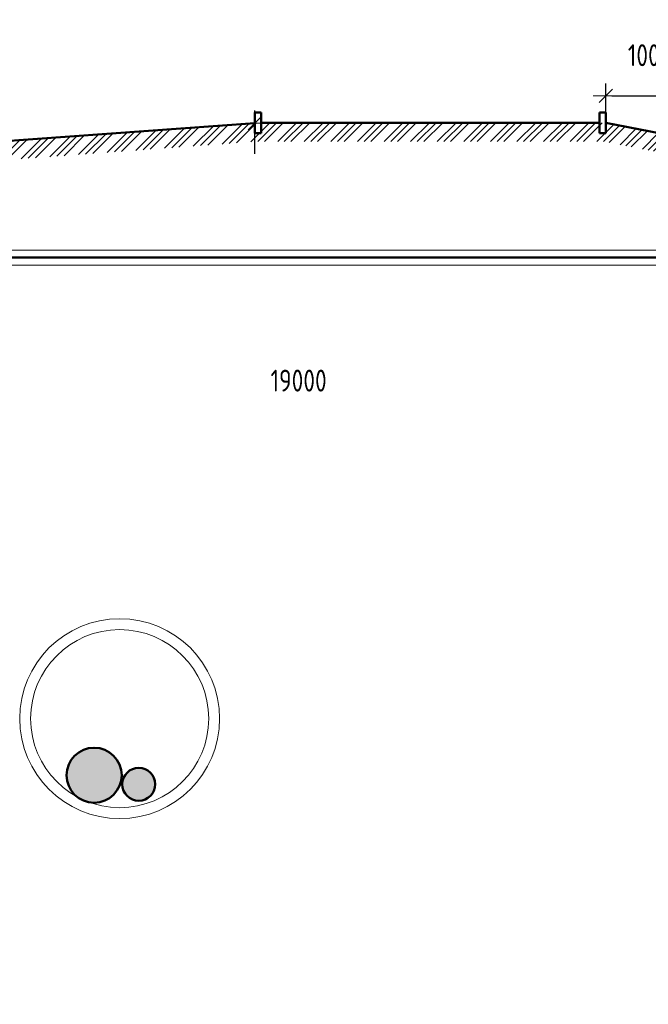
# Model space of a CAD drawing. Header units: millimetres. Extents: x 0 to 1260, y 0 to 297.
# Tile 23 of 104: x 114 to 215, y 0 to 157. Entities that reach past the tile are written whole.
import ezdxf

# ---------------------------------------------------------------- set-up
doc = ezdxf.new("R2010")
doc.units = ezdxf.units.MM
for name, pattern in [('K5LT32802', [0]), ('K5LT_BASIC', [0]), ('K5LT_THIN', [0]), ('K5LT_THIN_INCLUDED_TO_HATCHING', [0])]:
    doc.linetypes.add(name, pattern=pattern)
doc.layers.add('Системный слой', color=7, linetype='Continuous')
doc.styles.add('KDIMTEXTSTYLE', font='GOST_AU.SHX', dxfattribs={"width": 0.96, "oblique": 15, "height": 5})
doc.dimstyles.new('KDIMSTYLE (0.01)', dxfattribs={"dimtxt": 5, "dimasz": 1, "dimexe": 2, "dimexo": 0, "dimgap": 1, "dimtad": 1, "dimlfac": 100, "dimtxsty": 'KDIMTEXTSTYLE', "dimsah": 1, "dimcen": 0, "dimdle": 1, "dimadec": 0, "dimazin": 0, "dimtfac": 0.667, "dimtmove": 0, "dimatfit": 3, "dimfxl": 1, "dimtvp": 1, "dimtolj": 1, "dimtzin": 0, "dimarcsym": 0})

# ---------------------------------------------------------------- blocks, each defined once
blk = doc.blocks.new('KDIMARROW_03')
at = {"layer": 'Системный слой', "color": 0, "linetype": 'K5LT_THIN', "lineweight": 18}
for p, q in [((-1.060500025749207, -1.060500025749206), (1.060500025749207, 1.060500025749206)), ((0, 0), (-1, 0)), ((0, 0), (2, -2.449212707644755e-16))]:
    blk.add_line(p, q, dxfattribs=at)
blk = doc.blocks.new('U108')
at = {"layer": 'Системный слой', "color": 7, "linetype": 'K5LT_BASIC', "lineweight": 50}
for p, q in [((206.8879348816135, 142.3547601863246), (207.8879337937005, 142.3562352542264)), ((206.8928026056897, 139.0547637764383), (206.8879348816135, 142.3547601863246)), ((207.8879337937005, 142.3562352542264), (207.8928015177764, 139.0562388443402)), ((207.8928015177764, 139.0562388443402), (206.8928026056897, 139.0547637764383))]:
    blk.add_line(p, q, dxfattribs=at)
blk = doc.blocks.new('U109')
at = {"layer": 'Системный слой', "color": 7, "linetype": 'K5LT_BASIC', "lineweight": 50}
for p, q in [((151.9109717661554, 142.3565712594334), (152.9109706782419, 142.3580463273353)), ((151.9158394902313, 139.0565748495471), (151.9109717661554, 142.3565712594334)), ((152.9109706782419, 142.3580463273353), (152.9158384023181, 139.058049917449)), ((152.9158384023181, 139.058049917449), (151.9158394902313, 139.0565748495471))]:
    blk.add_line(p, q, dxfattribs=at)
blk = doc.blocks.new('U123')
at = {"layer": 'Системный слой', "color": 7, "linetype": 'K5LT32802', "lineweight": 9}
for p, q in [((137.5026413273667, 136.6346893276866), (140.7505451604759, 139.8825931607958)), ((138.6478331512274, 136.7192209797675), (141.8957369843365, 139.9671248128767)), ((139.793024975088, 136.8037526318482), (143.0409288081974, 140.0516564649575)), ((142.0834086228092, 136.9728159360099), (145.3313124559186, 140.2207197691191)), ((143.22860044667, 137.0573475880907), (146.4765042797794, 140.3052514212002)), ((144.3737922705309, 137.1418792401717), (147.6216961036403, 140.3897830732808)), ((146.6641759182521, 137.3109425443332), (149.9120797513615, 140.5588463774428)), ((147.8093677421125, 137.3954741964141), (151.0572715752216, 140.6433780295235)), ((148.9545595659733, 137.4800058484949), (152.1811251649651, 140.7065714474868)), ((151.2449432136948, 137.6490691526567), (154.3024327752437, 140.7065587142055)), ((152.3631045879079, 137.7065703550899), (155.3630865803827, 140.7065523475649)), ((153.4237583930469, 137.7065639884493), (156.4237403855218, 140.7065459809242)), ((155.545066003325, 137.7065512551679), (158.5450479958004, 140.7065332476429)), ((156.6057198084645, 137.7065448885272), (159.6057018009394, 140.7065268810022)), ((157.6663736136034, 137.7065385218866), (160.6663556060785, 140.7065205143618)), ((159.7876812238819, 137.7065257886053), (162.787663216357, 140.7065077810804)), ((160.848335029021, 137.7065194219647), (163.8483170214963, 140.7065014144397)), ((161.9089888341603, 137.7065130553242), (164.9089708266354, 140.7064950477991)), ((164.0302964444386, 137.7065003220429), (167.0302784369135, 140.7064823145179)), ((165.0909502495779, 137.7064939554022), (168.090932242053, 140.7064759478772)), ((166.1516040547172, 137.7064875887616), (169.1515860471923, 140.7064695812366)), ((168.2729116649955, 137.7064748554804), (171.2728936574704, 140.7064568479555)), ((169.3335654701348, 137.7064684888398), (172.3335474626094, 140.7064504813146)), ((170.3942192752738, 137.7064621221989), (173.3942012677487, 140.706444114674)), ((172.5155268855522, 137.7064493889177), (175.515508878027, 140.7064313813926)), ((173.5761806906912, 137.706443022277), (176.5761626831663, 140.7064250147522)), ((174.6368344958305, 137.7064366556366), (177.6368164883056, 140.7064186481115)), ((176.7581421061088, 137.7064239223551), (179.7581240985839, 140.7064059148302)), ((177.8187959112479, 137.7064175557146), (180.818777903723, 140.7063995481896)), ((178.8794497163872, 137.706411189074), (181.8794317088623, 140.706393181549)), ((181.0007573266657, 137.7063984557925), (184.0007393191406, 140.7063804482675)), ((182.061411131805, 137.706392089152), (185.0613931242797, 140.7063740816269)), ((183.1220649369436, 137.7063857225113), (186.122046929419, 140.7063677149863)), ((185.2433725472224, 137.70637298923), (188.2433545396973, 140.7063549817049)), ((186.3040263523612, 137.7063666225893), (189.3040083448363, 140.7063486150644)), ((187.3646801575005, 137.7063602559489), (190.3646621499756, 140.7063422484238)), ((189.4859877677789, 137.7063475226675), (192.4859697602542, 140.7063295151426)), ((190.5466415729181, 137.7063411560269), (193.5466235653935, 140.7063231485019)), ((191.6072953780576, 137.7063347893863), (194.6072773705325, 140.7063167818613)), ((193.7286029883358, 137.7063220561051), (196.7285849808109, 140.7063040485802)), ((194.789256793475, 137.7063156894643), (197.7892387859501, 140.7062976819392)), ((195.8499105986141, 137.7063093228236), (198.849892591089, 140.7062913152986)), ((197.9712182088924, 137.7062965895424), (200.9712002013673, 140.7062785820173)), ((199.0318720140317, 137.7062902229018), (202.0318540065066, 140.7062722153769)), ((200.092525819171, 137.706283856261), (203.0925078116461, 140.7062658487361)), ((202.2138334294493, 137.70627112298), (205.2138154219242, 140.706253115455)), ((203.2744872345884, 137.7062647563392), (206.2744692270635, 140.7062467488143)), ((204.3351410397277, 137.7062583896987), (207.3351230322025, 140.7062403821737)), ((206.4564486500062, 137.7062456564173), (209.2017817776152, 140.4515787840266)), ((207.5171024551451, 137.7062392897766), (210.0899685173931, 140.2791053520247)), ((208.4190573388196, 137.5475340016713), (210.978155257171, 140.106631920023)), ((116.8891884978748, 135.1131195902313), (120.1370923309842, 138.3610234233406)), ((119.179572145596, 135.2821828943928), (122.4274759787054, 138.5300867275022)), ((120.3247639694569, 135.3667145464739), (123.5726678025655, 138.614618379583)), ((121.4699557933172, 135.4512461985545), (124.7178596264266, 138.699150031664)), ((123.7603394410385, 135.6203095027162), (127.0082432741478, 138.8682133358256)), ((124.9055312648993, 135.7048411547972), (128.1534350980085, 138.9527449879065)), ((126.0507230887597, 135.7893728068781), (129.2986269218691, 139.0372766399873)), ((128.3411067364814, 135.9584361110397), (131.5890105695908, 139.2063399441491)), ((129.486298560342, 136.0429677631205), (132.7342023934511, 139.2908715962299)), ((130.6314903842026, 136.1274994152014), (133.879394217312, 139.3754032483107)), ((132.9218740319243, 136.2965627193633), (136.1697778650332, 139.5444665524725)), ((134.0670658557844, 136.381094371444), (137.3149696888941, 139.6289982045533)), ((135.2122576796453, 136.4656260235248), (138.4601615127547, 139.7135298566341)), ((210.1954308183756, 137.2025871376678), (212.7545287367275, 139.7616850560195)), ((211.0836175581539, 137.0301137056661), (213.6427154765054, 139.5892116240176)), ((211.9718042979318, 136.8576402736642), (214.5309022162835, 139.4167381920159)), ((213.7481777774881, 136.5126934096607), (216.3072756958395, 139.0717913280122)), ((214.6363645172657, 136.3402199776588), (217.1954624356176, 138.8993178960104)), ((215.5245512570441, 136.1677465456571), (218.0836491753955, 138.7268444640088)), ((217.3009247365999, 135.8227996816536), (219.8600226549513, 138.3818976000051)), ((96.2757356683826, 133.5915498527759), (99.52363950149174, 136.8394536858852)), ((97.42092749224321, 133.6760815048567), (100.6688313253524, 136.923985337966)), ((98.5661193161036, 133.7606131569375), (101.814023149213, 137.0085169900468)), ((100.8565029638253, 133.9296764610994), (104.1044067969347, 137.1775802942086)), ((102.0016947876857, 134.0142081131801), (105.2495986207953, 137.2621119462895)), ((103.1468866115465, 134.0987397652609), (106.3947904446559, 137.3466435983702)), ((105.437270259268, 134.2678030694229), (108.6851740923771, 137.5157069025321)), ((106.5824620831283, 134.3523347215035), (109.830365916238, 137.6002385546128)), ((107.7276539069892, 134.4368663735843), (110.9755577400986, 137.6847702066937)), ((110.0180375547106, 134.6059296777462), (113.2659413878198, 137.8538335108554)), ((111.1632293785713, 134.6904613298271), (114.4111332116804, 137.9383651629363)), ((112.3084212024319, 134.7749929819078), (115.5563250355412, 138.0228968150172)), ((114.5988048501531, 134.9440562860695), (117.8467086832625, 138.191960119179)), ((115.7439966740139, 135.0285879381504), (118.9919005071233, 138.2764917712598)), ((218.1891114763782, 135.6503262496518), (220.7482093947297, 138.2094241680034)), ((219.0772982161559, 135.47785281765), (221.6363961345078, 138.0369507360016)), ((220.8536716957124, 135.1329059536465), (223.412769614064, 137.6920038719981)), ((221.7418584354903, 134.9604325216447), (224.3009563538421, 137.5195304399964)), ((222.6300451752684, 134.7879590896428), (225.1891430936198, 137.3470570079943)), ((224.4064186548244, 134.4430122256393), (226.9655165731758, 137.002110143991)), ((225.2946053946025, 134.2705387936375), (227.8537033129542, 136.8296367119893)), ((63.92072711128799, 133.0563464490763), (66.62022156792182, 135.7558409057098)), ((63.92072711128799, 134.1170066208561), (65.55956139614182, 135.7558409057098)), ((63.92072711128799, 135.1776667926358), (64.49890122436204, 135.7558409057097)), ((65.74154191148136, 132.7558409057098), (68.74154191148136, 135.7558409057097)), ((66.80220208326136, 132.7558409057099), (69.80220208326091, 135.7558409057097)), ((67.86286225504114, 132.7558409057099), (70.86286225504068, 135.7558409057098)), ((69.98418259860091, 132.7558409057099), (72.98418259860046, 135.7558409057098)), ((71.04484277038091, 132.75584090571), (74.04484277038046, 135.7558409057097)), ((72.10550294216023, 132.7558409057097), (75.10550294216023, 135.7558409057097)), ((74.22682328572, 132.7558409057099), (77.22682328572, 135.7558409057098)), ((75.28748345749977, 132.7558409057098), (78.28748345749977, 135.7558409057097)), ((76.34814362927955, 132.7558409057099), (79.34814362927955, 135.7558409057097)), ((78.46946397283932, 132.7558409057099), (81.4694639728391, 135.7558409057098)), ((79.5301241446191, 132.7558409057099), (82.5301241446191, 135.7558409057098)), ((80.5907843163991, 132.7558409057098), (83.59078431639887, 135.7558409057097)), ((82.71210465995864, 132.7558409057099), (85.7813376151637, 135.8250738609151)), ((83.77276483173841, 132.7558409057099), (86.9265294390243, 135.9096055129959)), ((84.83342500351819, 132.7558409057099), (88.07172126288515, 135.9941371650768)), ((87.114201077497, 132.9152966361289), (90.36210491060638, 136.1632004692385)), ((88.25939290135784, 132.99982828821), (91.50729673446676, 136.2477321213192)), ((89.40458472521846, 133.0843599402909), (92.6524885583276, 136.3322637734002)), ((91.69496837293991, 133.2534232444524), (94.94287220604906, 136.5013270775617)), ((92.8401601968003, 133.3379548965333), (96.08806402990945, 136.5858587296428)), ((93.98535202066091, 133.4224865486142), (97.23325585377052, 136.6703903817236)), ((226.1827921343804, 134.0980653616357), (228.7418900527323, 136.6571632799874)), ((227.9591656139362, 133.7531184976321), (230.5182635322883, 136.3122164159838)), ((228.8473523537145, 133.5806450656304), (231.406450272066, 136.1397429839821)), ((229.7355390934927, 133.4081716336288), (232.2946370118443, 135.9672695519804)), ((231.5119125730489, 133.063224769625), (234.2041927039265, 135.7555049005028)), ((232.400099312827, 132.8907513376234), (235.2648528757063, 135.7555049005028)), ((233.3255130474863, 132.755504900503), (236.3255130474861, 135.7555049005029)), ((235.4468333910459, 132.7555049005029), (238.4468333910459, 135.7555049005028)), ((236.5074935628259, 132.7555049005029), (239.5074935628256, 135.7555049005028)), ((237.5681537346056, 132.755504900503), (240.5681537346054, 135.7555049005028)), ((239.6894740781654, 132.7555049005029), (242.6894740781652, 135.7555049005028)), ((240.7501342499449, 132.7555049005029), (243.7501342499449, 135.7555049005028)), ((241.8107944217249, 132.7555049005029), (244.8107944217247, 135.7555049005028)), ((243.9321147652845, 132.755504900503), (246.9321147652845, 135.7555049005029)), ((244.9927749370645, 132.7555049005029), (247.9927749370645, 135.7555049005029)), ((246.0534351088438, 132.7555049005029), (249.0534351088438, 135.7555049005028)), ((248.1747554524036, 132.755504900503), (251.1747554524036, 135.7555049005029)), ((249.2354156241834, 132.755504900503), (252.2354156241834, 135.7555049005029)), ((250.2960757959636, 132.7555049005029), (253.2960757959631, 135.7555049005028)), ((252.4173961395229, 132.755504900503), (253.8862312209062, 134.2243399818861)), ((253.4780563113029, 132.755504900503), (253.8862312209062, 133.1636798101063))]:
    blk.add_line(p, q, dxfattribs=at)
blk = doc.blocks.new('U134')
at = {"layer": 'Системный слой', "color": 7, "linetype": 'K5LT_THIN', "lineweight": 18}
for radius in [15.95, 14.21]:
    blk.add_circle((130.3314701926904, 45.59580735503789), radius, dxfattribs=at)

msp = doc.modelspace()

# ---------------------------------------------------------------- hatches: boundary and pattern name
at = {"layer": 'Системный слой', "true_color": 0x666666}
for points in [[(130.6556603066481, 36.56152595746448), (130.4963875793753, 37.7346551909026), (130.0301002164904, 38.82285374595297), (129.2905558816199, 39.74733964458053), (128.3312951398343, 40.44118316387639), (127.2217652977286, 40.8541523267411), (126.0422926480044, 40.9563495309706), (124.8782671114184, 40.74037603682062), (123.8139602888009, 40.22186761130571), (122.9264244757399, 39.43836255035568), (122.2799143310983, 38.44658403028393), (121.921235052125, 37.31833353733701), (121.8763538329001, 36.13529267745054), (122.1485199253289, 34.98310969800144), (122.7180294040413, 33.94519883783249), (123.5436516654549, 33.09670141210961), (124.5656143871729, 32.499045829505), (125.7099308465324, 32.19550037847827), (126.8937563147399, 32.20804074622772), (128.0313857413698, 32.53575905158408), (129.0404585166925, 33.15492957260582), (129.8479211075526, 34.02072641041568), (130.3953158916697, 35.07046873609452), (130.6430132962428, 36.22815867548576)], [(136.0085668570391, 35.11514524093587), (135.8497854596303, 36.01442007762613), (135.3926430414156, 36.80494368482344), (134.6924228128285, 37.39111635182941), (133.8338039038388, 37.70205096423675), (132.9206209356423, 37.70014553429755), (132.0633070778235, 37.38563048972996), (131.3655391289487, 36.79654080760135), (130.9116996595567, 36.00411636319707), (130.756672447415, 35.10418673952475), (130.9192052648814, 34.2055823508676), (131.3796426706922, 33.41697334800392), (132.0823029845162, 32.83372790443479), (132.9422119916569, 32.52637913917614), (133.8553790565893, 32.53209539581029), (134.7113729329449, 32.85018539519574), (135.4066764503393, 33.44218183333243), (135.8572050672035, 34.23649331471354)]]:
    msp.add_hatch(color=251, dxfattribs=at).paths.add_polyline_path(points)

# ---------------------------------------------------------------- linework, layer by layer
at = {"layer": 'Системный слой', "color": 7, "linetype": 'K5LT_BASIC', "lineweight": 50}
for p, q in [((83.74972850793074, 135.7558409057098), (151.9158394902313, 140.6374216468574)), ((206.8903687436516, 140.7047619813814), (152.9134045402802, 140.7080481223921)), ((207.8903676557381, 140.7062370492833), (233.4962312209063, 135.7555049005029)), ((56.67978758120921, 119.1733872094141), (254.8862312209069, 119.1733872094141)), ((102.4790052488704, 119.173051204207), (259.5788249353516, 119.173051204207))]:
    msp.add_line(p, q, dxfattribs=at)
at = {"layer": 'Системный слой', "color": 7, "linetype": 'K5LT_THIN_INCLUDED_TO_HATCHING', "lineweight": 18}
for p, q in [((62.88519240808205, 120.3733872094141), (254.8862312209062, 120.3730512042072)), ((62.88519240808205, 117.9733872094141), (254.8862312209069, 117.9733872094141))]:
    msp.add_line(p, q, dxfattribs=at)
at = {"layer": 'Системный слой', "color": 7, "linetype": 'K5LT_BASIC', "lineweight": 50}
for centre, radius in [((126.255660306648, 36.56152595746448), 4.4), ((133.3826082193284, 35.11514524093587), 2.625958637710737)]:
    msp.add_circle(centre, radius, dxfattribs=at)

# ---------------------------------------------------------------- block references
at = {"layer": 'Системный слой'}
for name in ['U109', 'U108', 'U123', 'U134']:
    msp.add_blockref(name, (0, 0), dxfattribs=at)

# ---------------------------------------------------------------- dimensions: what is measured, and where the dimension line sits
at = {"layer": 'Системный слой', "color": 7}
for base, p1, p2, location, text, override in [((217.8944438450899, 144.9895458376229), (207.8879337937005, 142.3562352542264), (217.8944438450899, 126.6856825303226), (214.8920099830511, 151.4825154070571), '\\H3.5;\\W0.965;\\Q0;\\H3.5;\\W0.965;\\Q0;\\Q0;1000', {"dimexo": 0, "dimtoh": 1, "dimblk1": 'KDIMARROW_03', "dimblk2": 'KDIMARROW_03', "dimse1": 0, "dimse2": 0, "dimclrt": 7, "dimtmove": 1, "dimtolj": 1}), ((151.9158394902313, 140.6374216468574), (84.84340475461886, 135.7558409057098), (151.9158394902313, 135.7558409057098), (99.91583949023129, 140.6374216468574), '\\H3.5;\\W0.965;\\Q0;\\H3.5;\\W0.965;\\Q0;\\Q0;6700', {"dimexo": 0, "dimblk1": 'KDIMARROW_03', "dimblk2": 'KDIMARROW_03', "dimse1": 0, "dimse2": 0, "dimclrt": 7, "dimtolj": 1}), ((63.88519240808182, 99.54862510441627), (253.8862312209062, 123.3555049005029), (63.88519240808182, 123.35584090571), (158.885711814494, 99.54862510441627), '\\H3.5;\\W0.965;\\Q0;\\H3.5;\\W0.965;\\Q0;\\Q0;19000', {"dimexo": 0, "dimblk1": 'KDIMARROW_03', "dimblk2": 'KDIMARROW_03', "dimse1": 0, "dimse2": 0, "dimclrt": 7, "dimtolj": 1})]:
    msp.add_linear_dim(base=base, p1=p1, p2=p2, location=location, text=text, dimstyle='KDIMSTYLE (0.01)', override=override, dxfattribs=at).render()
msp.add_linear_dim(base=(88.5004103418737, 125.7860185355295), p1=(84.87893945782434, 119.1733872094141), p2=(84.8789394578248, 125.7860185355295), angle=90, location=(104.2035708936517, 122.469424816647), text='\\H3.5;\\W0.965;\\Q0;\\Q0;\\H2.50;min \\H3.5;\\W0.965;\\Q0;\\H3.5;\\W0.965;\\Q0;\\Q0;\\H2.50;500', dimstyle='KDIMSTYLE (0.01)', override={"dimexo": 0, "dimtoh": 1, "dimblk1": 'KDIMARROW_03', "dimblk2": 'KDIMARROW_03', "dimse1": 0, "dimse2": 0, "dimclrt": 7, "dimtmove": 1, "dimtolj": 1}, dxfattribs=at).render()

doc.saveas('drawing.dxf')
